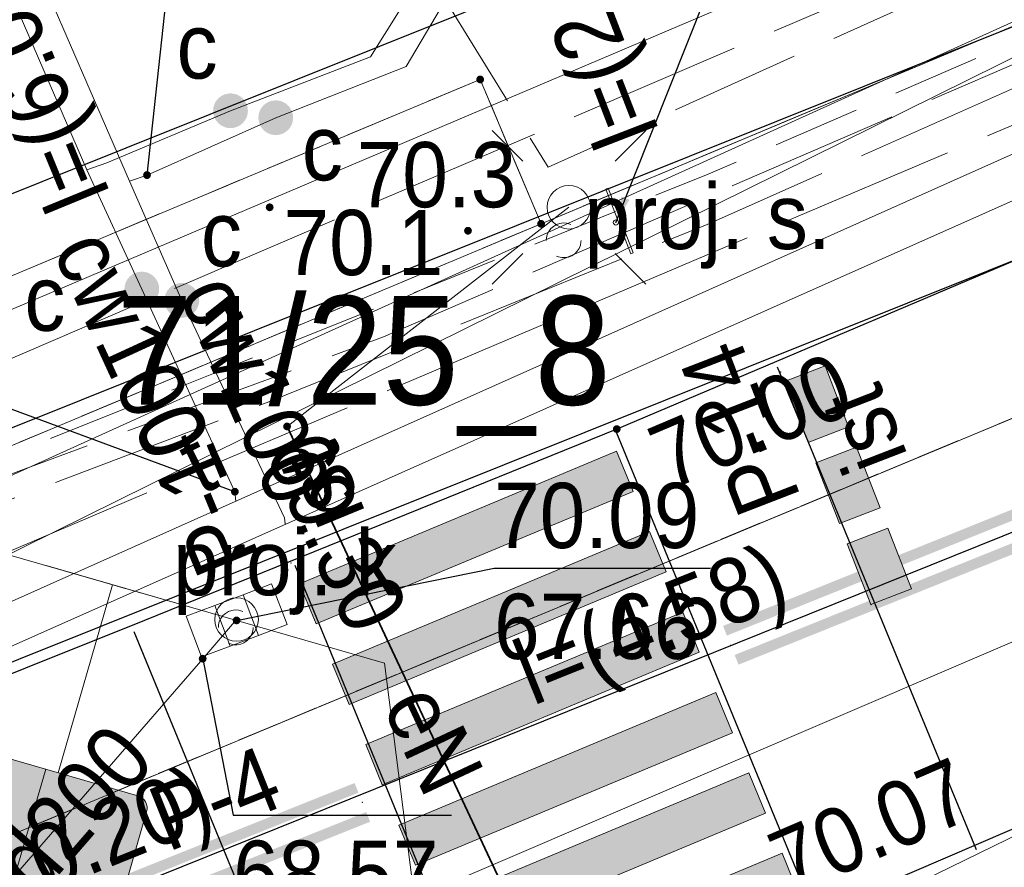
# Model space of a CAD drawing. Header units: feet. Extents: x 6524992 to 6539952, y 6047571 to 6067901.
# Tile 34 of 53: x 6531730 to 6531741, y 6048678 to 6048687. Entities that reach past the tile are written whole.
import ezdxf
from ezdxf.enums import TextEntityAlignment as Align

# ---------------------------------------------------------------- set-up
doc = ezdxf.new("R2010")
doc.units = ezdxf.units.FT
doc.header["$MEASUREMENT"] = 0
for name, pattern in [('1.5_0.5', [2, 1.5, -0.5]), ('218-500', [1, 0.5, -0.5]), ('219-500', [0]), ('mz1.0_0.5', [1.5, 1, -0.5]), ('mz2.0_0.5', [2.5, 2, -0.5])]:
    doc.linetypes.add(name, pattern=pattern)
doc.layers.get('0').update_dxf_attribs({"linetype": 'CONTINUOUS', "lineweight": 18})
for name, color, linetype, transparency in [('203-Punkt załamania granicy działki nie stabilizowany', 7, 'CONTINUOUS', 0.5), ('211-Nr działki', 7, 'CONTINUOUS', 0.5), ('218-Granica użytku', 7, 'CONTINUOUS', 0.5), ('219-Linia granicy', 7, 'CONTINUOUS', 0.5), ('chodnik (powierzchnia)', 7, 'CONTINUOUS', 0.5), ('jezdnia (powierzchnia)', 7, 'CONTINUOUS', 0.5), ('kratka ściekowa (punkt)', 7, 'CONTINUOUS', 0.5), ('krawężnik (linia)', 7, 'CONTINUOUS', 0.5), ('latarnia (punkt)', 7, 'CONTINUOUS', 0.5), ('plac (powierzchnia)', 7, 'CONTINUOUS', 0.5), ('przewód ciepłowniczy (linia)', 7, 'CONTINUOUS', 0.5), ('przewód ciepłowniczy (linia)-Atr1', 7, 'CONTINUOUS', 0.5), ('przewód elektroenergetyczny (linia)', 7, 'CONTINUOUS', 0.5), ('przewód elektroenergetyczny (linia)-Atr1', 7, 'CONTINUOUS', 0.5), ('przewód gazowy - projektowany lub w budowie (linia) - ob. projektowany', 7, 'CONTINUOUS', 0.5), ('przewód kanalizacyjny (linia)', 7, 'CONTINUOUS', 0.5), ('przewód kanalizacyjny (linia)-Atr1', 7, 'CONTINUOUS', 0.5), ('przewód telekomunikacyjny (linia)', 7, 'CONTINUOUS', 0.5), ('przewód telekomunikacyjny (linia)-Atr1', 7, 'CONTINUOUS', 0.5), ('przewód telekomunikacyjny - projektowany lub w budowie (linia) - ob. projektowany', 7, 'CONTINUOUS', 0.5), ('punkt o określonej wysokości (sieć ciepłownicza)', 7, 'CONTINUOUS', 0.5), ('punkt o określonej wysokości (sieć ciepłownicza)-Atr2', 7, 'CONTINUOUS', 0.5), ('punkt o określonej wysokości (sieć elektroenergetyczna)', 7, 'CONTINUOUS', 0.5), ('punkt o określonej wysokości (sieć elektroenergetyczna)-Atr3', 7, 'CONTINUOUS', 0.5), ('punkt o określonej wysokości (sieć kanalizacyjna)', 7, 'CONTINUOUS', 0.5), ('punkt o określonej wysokości (sieć kanalizacyjna)-Atr2', 7, 'CONTINUOUS', 0.5), ('punkt o określonej wysokości (sieć kanalizacyjna)-Atr3', 7, 'CONTINUOUS', 0.5), ('punkt wysokościowy naturalny', 7, 'CONTINUOUS', 0.5), ('punkt wysokościowy naturalny-Atr2', 7, 'CONTINUOUS', 0.5), ('punkt wysokościowy sztuczny', 7, 'CONTINUOUS', 0.5), ('punkt wysokościowy sztuczny-Atr2', 7, 'CONTINUOUS', 0.5), ('rura ochronna - przewód elektroenergetyczny (linia)', 7, 'CONTINUOUS', 0.5), ('studzienka okrągła - przewód kanalizacyjny (punkt)', 7, 'CONTINUOUS', 0.5), ('słup lub maszt - projektowany lub w budowie (punkt) - ob. projektowany', 7, 'CONTINUOUS', 0.5), ('słup lub maszt - projektowany lub w budowie (punkt) - ob. projektowany-Atr17', 7, 'CONTINUOUS', 0.5), ('urządzenie techniczne projektowane lub w budowie (sieć kanalizacyjna) - punkt - ob. projektowany', 7, 'CONTINUOUS', 0.5), ('urządzenie techniczne projektowane lub w budowie (sieć kanalizacyjna) - punkt - ob. projektowany-Atr17', 7, 'CONTINUOUS', 0.5), ('zasuwa - siec ciepłownicza (punkt)', 7, 'CONTINUOUS', 0.5), ('zasuwa - siec ciepłownicza (punkt)-Atr17', 7, 'CONTINUOUS', 0.5), ('ścieżka (powierzchnia)', 7, 'CONTINUOUS', 0.5)]:
    doc.layers.add(name, color=color, linetype=linetype, transparency=transparency)
doc.layers.add('_Robocza', color=1, linetype='CONTINUOUS', lineweight=30, plot=False)
for name, color, linetype, lineweight in [('gaPionowe', 7, 'CONTINUOUS', 13), ('gaPoziome', 7, 'CONTINUOUS', 13), ('gaUrzBezpieczenstwa', 7, 'CONTINUOUS', 13), ('zzz.gaHSDlugosc', 7, 'CONTINUOUS', 30), ('zzz.gaHSDodTekst', 7, 'CONTINUOUS', 30), ('zzz.gaHSDomyslna', 7, 'CONTINUOUS', 30), ('zzz.gaHSKilometraz', 7, 'CONTINUOUS', 30), ('zzz.gaHSNazwa', 7, 'CONTINUOUS', 30), ('zzz.gaHSOpis', 7, 'CONTINUOUS', 30), ('zzz.gaHSStan', 7, 'CONTINUOUS', 30), ('zzz.gaHSTrasa', 7, 'CONTINUOUS', 30), ('zzz.gaUbdef', 7, 'CONTINUOUS', 30), ('zzz.gaUBDodTekst', 7, 'CONTINUOUS', 30), ('zzz.gaUBDomyslna', 7, 'CONTINUOUS', 30), ('zzz.gaUBNazwa', 7, 'CONTINUOUS', 30), ('zzz.gaUBStan', 7, 'CONTINUOUS', 30)]:
    doc.layers.add(name, color=color, linetype=linetype, lineweight=lineweight)
doc.styles.add('GA-ATR-TEXT', font='arial.ttf', dxfattribs={"width": 0.9})
doc.styles.add('GA4-HS-TEXT', font='arial.ttf', dxfattribs={"width": 0.9})
doc.styles.get("Standard").update_dxf_attribs({"font": 'arial.ttf'})
doc.dimstyles.new('GA-LEADER', dxfattribs={"dimtxt": 1, "dimasz": 1, "dimexe": 1, "dimexo": 1, "dimgap": 1, "dimtad": 1, "dimtxsty": 'Standard', "dimcen": 1, "dimadec": 0, "dimazin": 0, "dimtfac": 1, "dimtmove": 0, "dimatfit": 3, "dimfxl": 1, "dimarcsym": 0})

# ---------------------------------------------------------------- blocks, each defined once
blk = doc.blocks.new('203')
at = {"linetype": 'Continuous', "lineweight": 0}
h = blk.add_hatch(color=0, dxfattribs=at)
edge = h.paths.add_edge_path()
edge.add_arc((0, 0), 0.045, 0, 360)
blk = doc.blocks.new('US25')
at = {"linetype": 'Continuous', "lineweight": 0}
h = blk.add_hatch(color=0, dxfattribs=at)
edge = h.paths.add_edge_path()
edge.add_arc((0, 0), 0.2, 0, 360)
blk = doc.blocks.new('PW01')
at = {"linetype": 'Continuous', "lineweight": 13}
h = blk.add_hatch(color=0, dxfattribs=at)
edge = h.paths.add_edge_path()
edge.add_arc((0, 0), 0.045, 0, 360)
blk = doc.blocks.new('PW02')
at = {"linetype": 'Continuous', "lineweight": 13}
h = blk.add_hatch(color=0, dxfattribs=at)
edge = h.paths.add_edge_path()
edge.add_arc((0, 0), 0.045, 0, 360)
blk = doc.blocks.new('SM01')
at = {"color": 0, "linetype": 'Continuous', "lineweight": 13}
for p, q in [((-0.53, 0.531), (-0.883, 0.884)), ((0.531, 0.531), (0.884, 0.884)), ((-0.53, -0.53), (-0.883, -0.883)), ((0.531, -0.53), (0.884, -0.883))]:
    blk.add_line(p, q, dxfattribs=at)
blk.add_circle((0, 0), 0.25, dxfattribs=at)
blk = doc.blocks.new('US15')
at = {"color": 0, "linetype": 'Continuous', "lineweight": 13}
blk.add_circle((0, 0), 0.25, dxfattribs=at)
blk = doc.blocks.new('US05')
at = {"color": 0, "linetype": 'Continuous', "lineweight": 13}
for p, q in [((-0.525, -0.25), (-0.525, 0.25)), ((-0.525, 0.25), (-0.175, 0.25)), ((-0.175, -0.25), (-0.175, 0.25)), ((-0.175, 0.25), (0.175, 0.25)), ((0.175, -0.25), (0.175, 0.25)), ((0.175, 0.25), (0.525, 0.25)), ((0.525, -0.25), (0.525, 0.25)), ((-0.525, -0.25), (-0.175, -0.25)), ((-0.175, -0.25), (0.175, -0.25)), ((0.175, -0.25), (0.525, -0.25))]:
    blk.add_line(p, q, dxfattribs=at)
blk = doc.blocks.new('US01P')
at = {"color": 0, "linetype": 'Continuous', "lineweight": 13}
for points in [[(0.082, 0.181), (0.072, 0.186), (0.034, 0.197), (-0.006, 0.2), (-0.046, 0.194), (-0.084, 0.182), (-0.118, 0.161), (-0.148, 0.135), (-0.172, 0.103), (-0.189, 0.066), (-0.198, 0.028), (-0.2, -0.001)], [(-0.082, -0.182), (-0.061, -0.191), (-0.022, -0.199), (0.018, -0.199), (0.057, -0.192), (0.094, -0.177), (0.127, -0.155), (0.155, -0.126), (0.177, -0.093), (0.192, -0.056), (0.199, -0.016), (0.2, 0)]]:
    blk.add_lwpolyline(points, dxfattribs=at)
blk = doc.blocks.new('*U74')
at = {"layer": 'zzz.gaUbdef', "linetype": 'Continuous', "lineweight": 0, "true_color": 0xffffff}
h = blk.add_hatch(color=7, dxfattribs=at)
h.paths.add_polyline_path([(120.629, 1250), (-129.371, 1250), (-129.371, 1000), (120.629, 1000)])
h.paths.add_polyline_path([(120.629, 700), (-129.371, 700), (-129.371, 450), (120.629, 450)])
blk = doc.blocks.new('*U75')
at = {"layer": 'zzz.gaUbdef', "linetype": 'Continuous', "lineweight": 0}
h = blk.add_hatch(color=10, dxfattribs=at)
h.paths.add_polyline_path([(-129.371, 1250), (-349.371, 1250, 0.414214), (-379.371, 1220), (-379.371, 1030, 0.414214), (-349.371, 1000), (-129.371, 1000)])
h.paths.add_polyline_path([(370.629, 1220, 0.414214), (340.629, 1250), (120.629, 1250), (120.629, 1000), (340.629, 1000, 0.414214), (370.629, 1030)])
h.paths.add_polyline_path([(370.629, 670, 0.414214), (340.629, 700), (120.629, 700), (120.629, 450), (340.629, 450, 0.414214), (370.629, 480)])
h.paths.add_polyline_path([(-129.371, 700), (-349.371, 700, 0.414214), (-379.371, 670), (-379.371, 480, 0.414214), (-349.371, 450), (-129.371, 450)])
blk = doc.blocks.new('*U76')
at = {"layer": 'zzz.gaUbdef', "color": 7, "linetype": 'Continuous', "lineweight": 0}
for p, q in [((-129.371, 1000), (-129.371, 1250)), ((120.629, 1000), (120.629, 1250)), ((-159.371, 700), (-159.371, 1000)), ((150.629, 700), (150.629, 1000)), ((-129.371, 450), (-129.371, 700)), ((120.629, 450), (120.629, 700)), ((-159.371, 0), (-159.371, 450)), ((150.629, 0), (150.629, 450)), ((-370.585, 0), (370.629, 0)), ((-189.371, 0), (-129.371, 0)), ((120.629, 0), (180.629, 0))]:
    blk.add_line(p, q, dxfattribs=at)
for points in [[(-349.371, 1000), (340.629, 1000, 0.414214), (370.629, 1030), (370.629, 1220, 0.414214), (340.629, 1250), (-349.371, 1250, 0.414214), (-379.371, 1220), (-379.371, 1030, 0.414214)], [(-349.371, 450), (340.629, 450, 0.414214), (370.629, 480), (370.629, 670, 0.414214), (340.629, 700), (-349.371, 700, 0.414214), (-379.371, 670), (-379.371, 480, 0.414214)]]:
    blk.add_lwpolyline(points, format="xyb", close=True, dxfattribs=at)
blk = doc.blocks.new('*U73')
at = {"layer": 'zzz.gaUbdef', "color": 10}
blk.add_blockref('*U75', (0, 0), dxfattribs=at)
at = {"layer": 'zzz.gaUbdef', "color": 7}
blk.add_blockref('*U76', (0, 0), dxfattribs=at)
at = {"layer": 'zzz.gaUbdef', "color": 7, "true_color": 0xffffff}
blk.add_blockref('*U74', (0, 0), dxfattribs=at)
at = {"layer": 'zzz.gaUBDodTekst', "flags": 1}
blk.add_attdef('AddText', text='', height=1, dxfattribs=at).set_placement((0, 0), align=Align.MIDDLE_LEFT)
at = {"layer": 'zzz.gaUBDomyslna', "flags": 1}
for tag in ['Position', 'Route']:
    blk.add_attdef(tag, text='', height=1, dxfattribs=at).set_placement((0, 0), align=Align.MIDDLE_LEFT)
at = {"layer": 'zzz.gaUBNazwa', "style": 'GA-ATR-TEXT'}
blk.add_attdef('Name', text='', height=150, dxfattribs=at).set_placement((475, 655), align=Align.MIDDLE_LEFT)
at = {"layer": 'zzz.gaUBStan', "style": 'GA-ATR-TEXT'}
blk.add_attdef('State', text='', height=150, dxfattribs=at).set_placement((475, 430), align=Align.MIDDLE_LEFT)
blk = doc.blocks.new('gaHSPos')
at = {"color": 0, "linetype": 'Continuous', "lineweight": 0}
blk.add_point((0, 0), dxfattribs=at)
blk = doc.blocks.new('*U113')
at = {"layer": 'zzz.gaHSDomyslna'}
for points in [[(0, 0), (0.19, -0.462), (-3.455, -1.987), (-3.645, -1.525)], [(0.38, -0.925), (0.571, -1.387), (-3.074, -2.912), (-3.264, -2.45)], [(0.761, -1.85), (0.951, -2.312), (-2.694, -3.837), (-2.884, -3.374)], [(1.141, -2.774), (1.332, -3.237), (-2.313, -4.761), (-2.503, -4.299)], [(1.522, -3.699), (1.712, -4.162), (-1.933, -5.686), (-2.123, -5.224)], [(1.902, -4.624), (2.093, -5.086), (-1.552, -6.611), (-1.742, -6.149)]]:
    blk.add_hatch(color=251, dxfattribs=at).paths.add_polyline_path(points)
at = {"layer": 'zzz.gaHSDomyslna', "color": 251, "linetype": 'Continuous', "lineweight": 0}
for points in [[(0, 0), (0.19, -0.462), (-3.455, -1.987), (-3.645, -1.525), (0, 0)], [(0.38, -0.925), (0.571, -1.387), (-3.074, -2.912), (-3.264, -2.45), (0.38, -0.925)], [(0.761, -1.85), (0.951, -2.312), (-2.694, -3.837), (-2.884, -3.374), (0.761, -1.85)], [(1.141, -2.774), (1.332, -3.237), (-2.313, -4.761), (-2.503, -4.299), (1.141, -2.774)], [(1.522, -3.699), (1.712, -4.162), (-1.933, -5.686), (-2.123, -5.224), (1.522, -3.699)], [(1.902, -4.624), (2.093, -5.086), (-1.552, -6.611), (-1.742, -6.149), (1.902, -4.624)]]:
    blk.add_lwpolyline(points, close=True, dxfattribs=at)
at = {"layer": 'zzz.gaHSDomyslna', "color": 251}
for p in [(-3.743, -1.287), (-1.454, -6.849)]:
    blk.add_blockref('gaHSPos', p, dxfattribs=at)
blk = doc.blocks.new('z.ga4.HSL-desc')
at = {"layer": 'zzz.gaHSDlugosc', "style": 'GA4-HS-TEXT', "width": 0.9}
blk.add_attdef('LENGTH', (6.026, 0.4), '', height=1, dxfattribs=at)
at = {"layer": 'zzz.gaHSDodTekst', "style": 'GA4-HS-TEXT', "width": 0.9, "flags": 1}
blk.add_attdef('ADDTEXT', (0, -2.744), '', height=1, dxfattribs=at)
at = {"layer": 'zzz.gaHSKilometraz', "style": 'GA4-HS-TEXT', "width": 0.9, "flags": 1}
blk.add_attdef('POSITION', (0, -5.695), '', height=1, dxfattribs=at)
at = {"layer": 'zzz.gaHSNazwa', "style": 'GA4-HS-TEXT', "width": 0.9}
blk.add_attdef('NAME', (0, 0.4), '', height=1, dxfattribs=at)
at = {"layer": 'zzz.gaHSStan', "style": 'GA4-HS-TEXT', "width": 0.9}
blk.add_attdef('STATE', (0, -1.356), '', height=1, dxfattribs=at)
at = {"layer": 'zzz.gaHSTrasa', "style": 'GA4-HS-TEXT', "width": 0.9, "flags": 1}
blk.add_attdef('ROUTE', (0, -4.27), '', height=1, dxfattribs=at)
blk = doc.blocks.new('zk.P-14')
at = {"linetype": 'Continuous', "lineweight": 0}
blk.add_hatch(color=0, dxfattribs=at).paths.add_polyline_path([(0.375, -0.5), (0.375, 0), (-0.375, 0), (-0.375, -0.5)])
at = {"color": 0, "linetype": 'Continuous', "lineweight": 0}
blk.add_lwpolyline([(-0.375, 0), (0.375, 0), (0.375, -0.5), (-0.375, -0.5), (-0.375, 0)], dxfattribs=at)
blk = doc.blocks.new('*U114')
at = {"layer": 'zzz.gaHSDomyslna', "color": 251, "rotation": 111.1536286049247}
for p in [(-0.857, 2.215), (-0.496, 1.282), (-0.135, 0.35)]:
    blk.add_blockref('zk.P-14', p, dxfattribs=at)
at = {"layer": 'zzz.gaHSDomyslna', "color": 251}
for p in [(-1.036, 2.677), (0, 0)]:
    blk.add_blockref('gaHSPos', p, dxfattribs=at)
blk = doc.blocks.new('*U120')
at = {"layer": 'zzz.gaHSDomyslna', "color": 251}
for points in [[(4.186, 1.872, 0.12, 0.12, 0), (-0.067, 0.167, 0.12, 0.12, 0)], [(4.32, 1.538, 0.12, 0.12, 0), (0.067, -0.167, 0.12, 0.12, 0)]]:
    blk.add_lwpolyline(points, format="xyseb", dxfattribs=at)
at = {"color": 251}
for p in [(4.253, 1.705), (0, 0)]:
    blk.add_blockref('gaHSPos', p, dxfattribs=at)
blk = doc.blocks.new('*U122')
at = {"layer": 'zzz.gaHSDomyslna', "color": 251}
for points in [[(29.181, 12.977, 0.12, 0.12, -0.015765), (18.625, 7.697, 0.12, 0.12, 0), (-0.067, 0.167, 0.12, 0.12, 0)], [(29.352, 12.66, 0.12, 0.12, -0.015776), (18.767, 7.367, 0.12, 0.12, 0), (0.067, -0.167, 0.12, 0.12, 0)]]:
    blk.add_lwpolyline(points, format="xyseb", dxfattribs=at)
at = {"color": 251}
blk.add_blockref('gaHSPos', (0, 0), dxfattribs=at)
blk = doc.blocks.new('gaVSPos')
blk.add_point((0, 0))
blk = doc.blocks.new('gaVSTVcolumn0')
at = {"color": 0, "linetype": 'ByBlock', "lineweight": -2}
for p, q in [((-400, -30), (400, -30)), ((-400, -60), (-400, -30)), ((400, -60), (-400, -60)), ((400, -30), (400, -60))]:
    blk.add_line(p, q, dxfattribs=at)
blk.add_circle((0, 0), 30, dxfattribs=at)

msp = doc.modelspace()

# ---------------------------------------------------------------- linework, layer by layer
at = {"layer": '218-Granica użytku', "color": 3, "linetype": '218-500', "lineweight": 18, "flags": 128}
for points in [[(6531756.07, 6048693.5), (6531735.76, 6048684.99)], [(6531735.76, 6048684.99), (6531756.07, 6048693.5)], [(6531708.28, 6048669.06), (6531758.1, 6048689.8)], [(6531758.1, 6048689.8), (6531708.28, 6048669.06)], [(6531735.06, 6048686.65), (6531717.86, 6048679.44)], [(6531717.86, 6048679.44), (6531735.06, 6048686.65)], [(6531735.76, 6048684.99), (6531735.06, 6048686.65)], [(6531735.06, 6048686.65), (6531735.76, 6048684.99)], [(6531735.76, 6048684.99), (6531719.41, 6048678.14)], [(6531719.41, 6048678.14), (6531735.76, 6048684.99)]]:
    msp.add_lwpolyline(points, dxfattribs=at)
at = {"layer": '219-Linia granicy', "color": 3, "linetype": '219-500', "lineweight": 18, "flags": 128}
for points in [[(6531756.07, 6048693.5), (6531735.76, 6048684.99)], [(6531708.28, 6048669.06), (6531758.1, 6048689.8)], [(6531717.86, 6048679.44), (6531735.06, 6048686.65)], [(6531735.06, 6048686.65), (6531735.76, 6048684.99)], [(6531719.41, 6048678.14), (6531735.76, 6048684.99)]]:
    msp.add_lwpolyline(points, dxfattribs=at)
at = {"layer": '_Robocza'}
msp.add_lwpolyline([(6531683.556, 6048658.235), (6531756.637, 6048687.676, 0.034719), (6531779.429, 6048700.176), (6531796.103, 6048710.786)], format="xyb", dxfattribs=at)
for points in [[(6531680.58, 6048665.66), (6531745.534, 6048691.698)], [(6531681.51, 6048663.34), (6531746.464, 6048689.377)], [(6531682.44, 6048661.019), (6531747.394, 6048687.057)], [(6531738.476, 6048683.347), (6531740.761, 6048677.795)], [(6531736.627, 6048682.586), (6531738.911, 6048677.034)], [(6531732.928, 6048681.064), (6531735.212, 6048675.512)], [(6531731.078, 6048680.303), (6531733.362, 6048674.751)]]:
    msp.add_lwpolyline(points, dxfattribs=at)
msp.add_circle((6531733.871, 6048670.068), 50, dxfattribs=at)
at = {"layer": 'chodnik (powierzchnia)', "color": 7, "linetype": 'mz1.0_0.5', "lineweight": 18}
msp.add_lwpolyline([(6531772.691, 6048693.029), (6531764.64, 6048688.73), (6531750.92, 6048682.22), (6531738.9, 6048677.05), (6531735.62, 6048675.73), (6531733.92, 6048674.7), (6531732.75, 6048673.21), (6531732.02, 6048671.12), (6531731.94, 6048669.96), (6531732.2, 6048668.59), (6531733.07, 6048666.83), (6531734.21, 6048665.57)], dxfattribs=at)
at = {"layer": 'gaUrzBezpieczenstwa'}
msp.add_lwpolyline([(6531734.767, 6048673.583), (6531733.96, 6048679.938), (6531730.069, 6048681.061)], dxfattribs=at)
at = {"layer": 'jezdnia (powierzchnia)', "color": 7, "linetype": '1.5_0.5', "lineweight": 18, "flags": 128}
msp.add_lwpolyline([(6531934.86, 6048854.54), (6531926.95, 6048841.93), (6531918.96, 6048830.06), (6531909.5, 6048817.18), (6531901.18, 6048806.68), (6531892.44, 6048796.38), (6531883.95, 6048786.92), (6531881.51, 6048784.27), (6531879.59, 6048782.86), (6531877.75, 6048782.38), (6531875.82, 6048782.5), (6531874.76, 6048782.88), (6531873.9, 6048783.37), (6531869.6, 6048778.86), (6531870.13, 6048778.03), (6531870.82, 6048776.02), (6531870.85, 6048775.07), (6531870.54, 6048773.29), (6531869.38, 6048771.34), (6531868.01, 6048769.93), (6531863.36, 6048765.34), (6531859.32, 6048761.55), (6531848.76, 6048752.38), (6531843.59, 6048748.2), (6531831.18, 6048739.14), (6531817.84, 6048729.74), (6531793.06, 6048712.45), (6531781.56, 6048705.02), (6531771.84, 6048699.39), (6531762.11, 6048694.16), (6531748.35, 6048687.6), (6531736.63, 6048682.63), (6531731.2, 6048680.43), (6531723.01, 6048677.15), (6531720.39, 6048676.29), (6531718.04, 6048676.19), (6531716, 6048676.85), (6531700.78, 6048671.82), (6531700.43, 6048670.57), (6531699.94, 6048669.55), (6531698.66, 6048667.85), (6531696.88, 6048666.7), (6531694.1, 6048665.57), (6531671.86, 6048656.66), (6531663.54, 6048653.32), (6531665.69, 6048647.72), (6531673.65, 6048650.92), (6531696.57, 6048660.12), (6531711.19, 6048665.9), (6531713.11, 6048666.5), (6531715.24, 6048666.77), (6531717.08, 6048666.7), (6531718.61, 6048666.2), (6531721.55, 6048664.8), (6531726.41, 6048662.46), (6531732.77, 6048659.4), (6531735.33, 6048664.82), (6531734.21, 6048665.57), (6531733.07, 6048666.83), (6531732.2, 6048668.59), (6531731.94, 6048669.96), (6531732.02, 6048671.12), (6531732.75, 6048673.21), (6531733.92, 6048674.7), (6531735.62, 6048675.73), (6531738.9, 6048677.05), (6531750.92, 6048682.22), (6531764.64, 6048688.73), (6531774.64, 6048694.07), (6531784.88, 6048700.05), (6531796.3, 6048707.41), (6531807.81, 6048715.38), (6531812.49, 6048718.65), (6531821.51, 6048725), (6531834.56, 6048734.18), (6531847.16, 6048743.36), (6531852.83, 6048747.95), (6531863.16, 6048756.92), (6531867.95, 6048761.44), (6531872.3, 6048765.7), (6531873.84, 6048766.99), (6531875.25, 6048767.75), (6531877.35, 6048768.27), (6531879.48, 6048768.24), (6531881.09, 6048767.74), (6531883.2, 6048766.46), (6531886.63, 6048772.09), (6531886.01, 6048772.9), (6531885.74, 6048773.58), (6531885.26, 6048775.66), (6531885.44, 6048778.18), (6531886.52, 6048780.64), (6531887.99, 6048782.41), (6531897.21, 6048792.67), (6531905.82, 6048802.85), (6531914.51, 6048813.86), (6531923.67, 6048826.32), (6531932.04, 6048838.77), (6531939.94, 6048851.37)], close=True, dxfattribs=at)
at = {"layer": 'krawężnik (linia)', "color": 7, "linetype": 'Continuous', "lineweight": 25, "flags": 128}
for points in [[(6531843.59, 6048748.2), (6531831.18, 6048739.14), (6531817.84, 6048729.74), (6531793.06, 6048712.45), (6531781.56, 6048705.02), (6531771.84, 6048699.39), (6531762.11, 6048694.16), (6531748.35, 6048687.6), (6531736.63, 6048682.63), (6531731.2, 6048680.43), (6531723.01, 6048677.15), (6531720.39, 6048676.29), (6531718.04, 6048676.19), (6531716, 6048676.85), (6531700.78, 6048671.82), (6531700.43, 6048670.57), (6531699.94, 6048669.55), (6531698.66, 6048667.85), (6531696.88, 6048666.7), (6531694.1, 6048665.57), (6531671.86, 6048656.66), (6531663.54, 6048653.32)], [(6531774.64, 6048694.07), (6531764.64, 6048688.73), (6531750.92, 6048682.22), (6531738.9, 6048677.05), (6531735.62, 6048675.73), (6531733.92, 6048674.7), (6531732.75, 6048673.21), (6531732.02, 6048671.12), (6531731.94, 6048669.96), (6531732.2, 6048668.59), (6531733.07, 6048666.83), (6531734.21, 6048665.57), (6531735.33, 6048664.82), (6531732.77, 6048659.4), (6531726.41, 6048662.46), (6531721.55, 6048664.8), (6531718.61, 6048666.2), (6531717.08, 6048666.7), (6531715.24, 6048666.77), (6531713.11, 6048666.5), (6531711.19, 6048665.9), (6531696.57, 6048660.12), (6531673.65, 6048650.92), (6531665.69, 6048647.72)]]:
    msp.add_lwpolyline(points, dxfattribs=at)
at = {"layer": 'plac (powierzchnia)', "color": 7, "linetype": '1.5_0.5', "lineweight": 18, "flags": 128}
msp.add_lwpolyline([(6531740.73, 6048697.98), (6531741.77, 6048697.45), (6531739.34, 6048692.65), (6531738.03, 6048691.83), (6531730.72, 6048695.23), (6531728.53, 6048690.76), (6531734.35, 6048688.07), (6531735.84, 6048685.64), (6531744.8, 6048689.68), (6531745.1, 6048695.33), (6531747.26, 6048690.87), (6531751.48, 6048692.86), (6531767.74, 6048701.21), (6531766.11, 6048704.03), (6531757.83, 6048708), (6531748.08, 6048702.44), (6531743.75, 6048704.4)], close=True, dxfattribs=at)
at = {"layer": 'przewód ciepłowniczy (linia)', "color": 212, "linetype": 'Continuous', "lineweight": 18, "flags": 128}
for points in [[(6531798.44, 6048717.32), (6531787.61, 6048710.36), (6531745.37, 6048687.67), (6531712.51, 6048672.98)], [(6531798.33, 6048716.51), (6531787.46, 6048709.67), (6531745.08, 6048686.99), (6531712.29, 6048672.4)], [(6531731.03, 6048685.48), (6531729.9, 6048688.09), (6531729.62, 6048688.2), (6531713.19, 6048680.56), (6531713.06, 6048680.55), (6531707.33, 6048683.06), (6531698.19, 6048687.54), (6531698.09, 6048687.85), (6531698.8, 6048689.24), (6531698.7, 6048689.54), (6531696.1, 6048690.84)], [(6531730.54, 6048685.61), (6531730.77, 6048685.69), (6531732.19, 6048686.29), (6531733.8, 6048686.91), (6531736.31, 6048690.92)], [(6531731.03, 6048685.48), (6531731.23, 6048685.55), (6531732.71, 6048686.21), (6531734.21, 6048686.8), (6531736.61, 6048690.86)], [(6531730.54, 6048685.61), (6531729.65, 6048687.67), (6531729.36, 6048687.78), (6531713.2, 6048680.29), (6531713.09, 6048680.28), (6531706.96, 6048682.81), (6531697.69, 6048687.43), (6531697.6, 6048687.7), (6531698.35, 6048689.1), (6531698.28, 6048689.39), (6531695.77, 6048690.7)], [(6531732.25, 6048681.8), (6531732.24, 6048681.91), (6531731.17, 6048684.24), (6531730.54, 6048685.61)], [(6531732.82, 6048681.54), (6531732.81, 6048681.61), (6531731.63, 6048684.11), (6531731.03, 6048685.48)]]:
    msp.add_lwpolyline(points, dxfattribs=at)
at = {"layer": 'przewód elektroenergetyczny (linia)', "color": 1, "linetype": 'Continuous', "lineweight": 18, "flags": 128}
for points in [[(6531802.76, 6048705.47), (6531802.52, 6048705), (6531795.37, 6048712.94), (6531793.1, 6048715.86), (6531774.07, 6048704.14), (6531754.13, 6048693.18), (6531722.21, 6048678.72), (6531704.2, 6048671.11), (6531697.97, 6048668.16), (6531700.69, 6048661.36), (6531696.92, 6048659.69), (6531691.43, 6048657.51), (6531692.22, 6048655.76)], [(6531736.08, 6048685.18), (6531732.84, 6048682.66), (6531736.9, 6048674), (6531764.37, 6048686.56), (6531769.12, 6048689.37), (6531777.81, 6048694.17), (6531789.28, 6048701.01), (6531791.26, 6048701.91), (6531797.69, 6048706.44), (6531798.9, 6048705.89), (6531802.95, 6048708.43)], [(6531524.62, 6048598.6), (6531555.5, 6048616.95), (6531572.92, 6048623.16), (6531575.24, 6048622.1), (6531620.29, 6048637.98), (6531637.59, 6048644.26), (6531670.09, 6048656.43), (6531677.84, 6048659.68), (6531685.7, 6048662.4), (6531686.62, 6048662.48), (6531698.14, 6048666.84), (6531697.59, 6048668.55), (6531699.46, 6048670.8), (6531714.16, 6048677.4), (6531718.72, 6048679.35), (6531753.44, 6048694.11), (6531767.66, 6048701.72), (6531768.82, 6048702.43)]]:
    msp.add_lwpolyline(points, dxfattribs=at)
at = {"layer": 'przewód gazowy - projektowany lub w budowie (linia) - ob. projektowany', "color": 40, "linetype": 'mz2.0_0.5', "lineweight": 18, "flags": 128}
msp.add_lwpolyline([(6531690.01, 6048665.15), (6531705.22, 6048670.84), (6531756.46, 6048692.62), (6531793.49, 6048714.58), (6531799.26, 6048707.84), (6531862.73, 6048752.81), (6531909.69, 6048802.17), (6531966.26, 6048900.24), (6532014.1, 6049000.15), (6532034.9, 6049048.6), (6532041.53, 6049062.44), (6532044.86, 6049070.44), (6532052.42, 6049074.25), (6532055.45, 6049082.73)], dxfattribs=at)
at = {"layer": 'przewód kanalizacyjny (linia)', "color": 34, "linetype": 'Continuous', "lineweight": 18, "flags": 128}
for points in [[(6531713.83, 6048667.48), (6531714.4, 6048667.66), (6531730.57, 6048672.86), (6531731.14, 6048673.04), (6531731.68, 6048673.3), (6531758.37, 6048686.34), (6531758.92, 6048686.61), (6531759.45, 6048686.88), (6531780.42, 6048697.77), (6531780.96, 6048698.05), (6531781.47, 6048698.4), (6531792.63, 6048706.25), (6531793.13, 6048706.6), (6531793.64, 6048706.94), (6531803.75, 6048713.64), (6531804.26, 6048713.98), (6531803.91, 6048714.45), (6531801.24, 6048718.11), (6531800.89, 6048718.6)], [(6531726.63, 6048673.94), (6531727.25, 6048674.21), (6531760.44, 6048688.45), (6531761.02, 6048688.7), (6531761.57, 6048689.03), (6531784.18, 6048702.4), (6531784.75, 6048702.73), (6531785.29, 6048703.08), (6531806.83, 6048717.07), (6531807.37, 6048717.42)], [(6531732.26, 6048680.44), (6531731.87, 6048679.99), (6531727.04, 6048674.42), (6531726.63, 6048673.94), (6531727.31, 6048674.06), (6531733.77, 6048675.2), (6531734.4, 6048675.31)]]:
    msp.add_lwpolyline(points, dxfattribs=at)
at = {"layer": 'przewód telekomunikacyjny (linia)', "color": 30, "linetype": 'Continuous', "lineweight": 18, "flags": 128}
msp.add_lwpolyline([(6531797.26, 6048707.13), (6531793.92, 6048707.52), (6531792.81, 6048708.11), (6531787.6, 6048711.89), (6531786.97, 6048711.8), (6531754.07, 6048693.28), (6531712.78, 6048672.85), (6531712.61, 6048672.5), (6531714.69, 6048668.59), (6531716.32, 6048665.56), (6531717.73, 6048661.6)], dxfattribs=at)
at = {"layer": 'przewód telekomunikacyjny - projektowany lub w budowie (linia) - ob. projektowany', "color": 30, "linetype": 'mz2.0_0.5', "lineweight": 18, "flags": 128}
for points in [[(6531568.24, 6048619.8), (6531568.67, 6048619.94), (6531572.29, 6048623.33), (6531622.16, 6048639.9), (6531634.45, 6048644.52), (6531638.17, 6048644.19), (6531671.49, 6048657.1), (6531672.12, 6048658.8), (6531686.7, 6048664.57), (6531697.18, 6048668.72), (6531697.93, 6048668.73), (6531703.21, 6048670.97), (6531703.64, 6048672.18), (6531714.35, 6048676.87), (6531752.81, 6048693.37), (6531770.84, 6048703), (6531797.61, 6048720), (6531803.75, 6048710.52), (6531829.31, 6048728.41), (6531829.55, 6048728.77), (6531830.24, 6048729.25), (6531830.76, 6048729.32), (6531843.03, 6048737.91), (6531846.28, 6048740.34), (6531849.41, 6048741.92), (6531863.18, 6048752.15), (6531880.15, 6048769.44), (6531898, 6048788.57), (6531907.66, 6048799.24), (6531910.02, 6048801.83), (6531916.48, 6048812.02), (6531924.49, 6048823.3), (6531924.63, 6048825.25), (6531931.38, 6048835.54), (6531922.93, 6048840.88), (6531938.23, 6048866.1), (6531955.49, 6048901.5), (6531972.68, 6048938.54), (6531977.15, 6048949.18), (6531977.07, 6048949.9)], [(6531706.93, 6048649.69), (6531710.75, 6048655.55), (6531713.7, 6048660.01), (6531708.13, 6048667.75), (6531705.27, 6048671.76), (6531705.27, 6048672.18), (6531717.55, 6048677.27), (6531726.15, 6048680.82), (6531733.95, 6048683.69), (6531742.1, 6048687.22), (6531752.72, 6048691.87), (6531755.86, 6048693.31), (6531763.33, 6048697.81), (6531773.08, 6048703.19), (6531780.31, 6048707.41), (6531787.58, 6048711.88), (6531792.79, 6048715.24), (6531794.74, 6048716.43), (6531800.15, 6048709.57), (6531807.95, 6048714.78), (6531816.25, 6048720.69), (6531825.55, 6048727.06), (6531830.8, 6048730.89), (6531842.77, 6048739.27), (6531853.8, 6048747.24), (6531857.13, 6048747.18), (6531863.61, 6048752.1), (6531869.13, 6048757.59), (6531875.37, 6048763.87), (6531876.77, 6048765.35), (6531880.47, 6048769.16), (6531888.71, 6048777.99), (6531894.8, 6048784.52), (6531903.44, 6048793.89), (6531903.88, 6048796.55), (6531909.5, 6048802.76), (6531914.43, 6048810.92), (6531915, 6048812.25), (6531916.84, 6048813.64), (6531920.46, 6048819.22), (6531924.61, 6048825.94), (6531930.11, 6048835.01), (6531923.6, 6048839.36), (6531924.53, 6048842.82), (6531927.18, 6048847.09), (6531931.72, 6048854.39), (6531935.79, 6048860.81), (6531938.71, 6048867.58), (6531941.8, 6048874.27), (6531944.96, 6048880.54), (6531948.65, 6048888.39), (6531951.99, 6048895.25), (6531956.03, 6048903.66), (6531961.03, 6048914.24), (6531965.67, 6048924.18), (6531967.68, 6048928.48), (6531968.59, 6048930.64), (6531970.1, 6048932.2), (6531972.63, 6048937.77), (6531974.42, 6048941.79), (6531975.82, 6048948.52), (6531991.7, 6048940.63), (6532001.18, 6048936.09), (6532003.91, 6048934.96), (6532011.71, 6048932.32), (6532017.77, 6048929.38), (6532021.09, 6048926.88), (6532025, 6048924.01), (6532031.82, 6048920.79), (6532042.23, 6048915.86), (6532053.01, 6048910.7), (6532064.72, 6048905.2), (6532076.32, 6048899.75), (6532087.55, 6048894.45), (6532091.09, 6048892.46), (6532095.66, 6048889.88), (6532103.83, 6048886.2), (6532119.27, 6048879), (6532135.1, 6048871.73), (6532138.35, 6048870.39), (6532146.64, 6048869.74), (6532149.6, 6048869.57), (6532162.03, 6048870.45), (6532172.87, 6048871.27), (6532181.8, 6048884.33), (6532190.96, 6048879.87), (6532201.93, 6048866.18), (6532207.09, 6048859.78), (6532214.04, 6048854.15), (6532214.9, 6048852.81), (6532214.54, 6048850.98), (6532208.88, 6048839.36), (6532207.45, 6048836.13), (6532208.57, 6048834.52), (6532222.88, 6048827.77), (6532226.44, 6048826.12), (6532230.85, 6048824.95), (6532231.25, 6048825.45), (6532236.94, 6048837.22), (6532242.7, 6048834.67), (6532242.47, 6048832.45)], [(6531712.65, 6048663.64), (6531712.15, 6048663.71), (6531705.73, 6048671.56), (6531705.9, 6048672.2), (6531711.53, 6048674.52), (6531722.26, 6048679.03), (6531725.05, 6048680.08), (6531732.65, 6048682.95), (6531737.66, 6048684.98), (6531746.49, 6048688.9), (6531751.18, 6048690.92), (6531756.09, 6048693.02), (6531761.69, 6048696.31), (6531770.52, 6048701.54), (6531777.39, 6048705.58), (6531787.1, 6048711.31), (6531794.35, 6048715.7), (6531800.73, 6048707.82)]]:
    msp.add_lwpolyline(points, dxfattribs=at)
at = {"layer": 'punkt o określonej wysokości (sieć ciepłownicza)-Atr2', "color": 7, "flags": 128}
for points in [[(6531731.23, 6048685.55), (6531731.55, 6048688.49), (6531733.731, 6048688.49)], [(6531732.24, 6048681.91), (6531728.96, 6048683.12), (6531726.46, 6048683.12)]]:
    msp.add_lwpolyline(points, dxfattribs=at)
at = {"layer": 'punkt o określonej wysokości (sieć kanalizacyjna)-Atr2', "color": 7, "flags": 128}
for points in [[(6531732.26, 6048680.43), (6531735.22, 6048681.03), (6531737.709, 6048681.03)], [(6531731.87, 6048679.99), (6531732.22, 6048678.19), (6531734.731, 6048678.19)]]:
    msp.add_lwpolyline(points, dxfattribs=at)
at = {"layer": 'rura ochronna - przewód elektroenergetyczny (linia)', "color": 1, "linetype": 'Continuous', "lineweight": 35, "flags": 128}
msp.add_lwpolyline([(6531736.9, 6048674), (6531732.84, 6048682.66)], dxfattribs=at)
at = {"layer": 'ścieżka (powierzchnia)', "color": 7, "linetype": 'mz1.0_0.5', "lineweight": 18, "flags": 128}
msp.add_lwpolyline([(6531763.83, 6048697.67), (6531756.33, 6048693.49), (6531750.45, 6048691.08), (6531737.68, 6048685.56), (6531735.67, 6048684.75), (6531732.07, 6048683.3), (6531722.15, 6048679.33), (6531716, 6048676.85), (6531718.04, 6048676.19), (6531720.39, 6048676.29), (6531723.01, 6048677.15), (6531731.2, 6048680.43), (6531736.63, 6048682.63), (6531748.35, 6048687.6), (6531762.11, 6048694.16)], close=True, dxfattribs=at)

# ---------------------------------------------------------------- block references
at = {"layer": '203-Punkt załamania granicy działki nie stabilizowany', "color": 3, "linetype": 'Continuous', "lineweight": 18}
for p in [(6531735.06, 6048686.65), (6531735.76, 6048684.99)]:
    msp.add_blockref('203', p, dxfattribs=at)
at = {"layer": 'gaPionowe', "xscale": 0.001, "yscale": 0.001, "rotation": 111.1447939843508}
msp.add_blockref('gaVSTVcolumn0', (6531736.62, 6048685.006), dxfattribs=at)
at = {"layer": 'gaPionowe', "rotation": 111.1447939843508}
msp.add_blockref('gaVSPos', (6531736.62, 6048685.006), dxfattribs=at)
at = {"layer": 'gaPoziome'}
for name, p in [('*U122', (6531737.941, 6048680.144)), ('*U114', (6531739.551, 6048680.611)), ('*U113', (6531736.628, 6048682.376)), ('*U120', (6531729.453, 6048676.633))]:
    msp.add_blockref(name, p, dxfattribs=at)
at = {"layer": 'gaUrzBezpieczenstwa', "xscale": 0.005, "yscale": 0.005, "rotation": 163.8967793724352}
msp.add_blockref('*U73', (6531730.069, 6048681.061), dxfattribs=at).add_auto_attribs({'Name': 'U-20c', 'State': 'tymczas'})
at = {"layer": 'kratka ściekowa (punkt)', "color": 7, "linetype": 'Continuous', "lineweight": 18, "rotation": 20.695}
msp.add_blockref('US05', (6531732.26, 6048680.43), dxfattribs=at)
at = {"layer": 'latarnia (punkt)', "color": 7, "linetype": 'Continuous', "lineweight": 18}
msp.add_blockref('SM01', (6531736.08, 6048685.18), dxfattribs=at)
at = {"layer": 'punkt o określonej wysokości (sieć ciepłownicza)', "color": 212, "linetype": 'Continuous', "lineweight": 13}
for p in [(6531731.23, 6048685.55), (6531732.24, 6048681.91)]:
    msp.add_blockref('PW01', p, dxfattribs=at)
at = {"layer": 'punkt o określonej wysokości (sieć elektroenergetyczna)', "color": 1, "linetype": 'Continuous', "lineweight": 13}
msp.add_blockref('PW01', (6531732.84, 6048682.66), dxfattribs=at)
at = {"layer": 'punkt o określonej wysokości (sieć kanalizacyjna)', "color": 34, "linetype": 'Continuous', "lineweight": 13}
msp.add_blockref('PW01', (6531732.26, 6048680.43), dxfattribs=at)
at = {"layer": 'punkt o określonej wysokości (sieć kanalizacyjna)', "color": 34, "linetype": 'Continuous', "lineweight": 13, "rotation": 49.071}
msp.add_blockref('PW01', (6531731.87, 6048679.99), dxfattribs=at)
at = {"layer": 'punkt wysokościowy naturalny', "color": 7, "linetype": 'Continuous', "lineweight": 13}
for p in [(6531732.64, 6048685.18), (6531734.92, 6048684.91)]:
    msp.add_blockref('PW01', p, dxfattribs=at)
at = {"layer": 'punkt wysokościowy sztuczny', "color": 7, "linetype": 'Continuous', "lineweight": 13}
msp.add_blockref('PW02', (6531736.63, 6048682.63), dxfattribs=at)
at = {"layer": 'studzienka okrągła - przewód kanalizacyjny (punkt)', "color": 34, "linetype": 'Continuous', "lineweight": 18}
msp.add_blockref('US15', (6531732.26, 6048680.44), dxfattribs=at)
at = {"layer": 'słup lub maszt - projektowany lub w budowie (punkt) - ob. projektowany', "color": 7, "linetype": 'Continuous', "lineweight": 18}
msp.add_blockref('US01P', (6531736.02, 6048684.8), dxfattribs=at)
at = {"layer": 'urządzenie techniczne projektowane lub w budowie (sieć kanalizacyjna) - punkt - ob. projektowany', "color": 34, "linetype": 'Continuous', "lineweight": 18}
msp.add_blockref('US01P', (6531732.25, 6048680.35), dxfattribs=at)
at = {"layer": 'zasuwa - siec ciepłownicza (punkt)', "color": 7, "linetype": 'Continuous', "lineweight": 13}
for p in [(6531732.19, 6048686.29), (6531732.71, 6048686.21), (6531731.17, 6048684.24), (6531731.63, 6048684.11)]:
    msp.add_blockref('US25', p, dxfattribs=at)
at = {"layer": 'zzz.gaHSOpis', "xscale": 0.75, "yscale": 0.75}
for p, rotation, values in [((6531739.033, 6048681.95), 111.1536286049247, {'STATE': 'ist', 'LENGTH': 'l=(2.87)', 'NAME': 'P-14'}), ((6531732.809, 6048681.274), 112.3644003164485, {'STATE': 'ist', 'LENGTH': 'l=(6.01)', 'NAME': 'P-10'}), ((6531731.58, 6048677.485), 21.84362050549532, {'STATE': 'ist', 'LENGTH': 'l=(4.58)', 'NAME': 'P-4'}), ((6531724.495, 6048674.728), 21.94283644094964, {'STATE': 'ist', 'LENGTH': 'l=(10.20)', 'NAME': 'P-1e'})]:
    msp.add_blockref('z.ga4.HSL-desc', p, dxfattribs=dict(at, rotation=rotation)).add_auto_attribs(values)

# ---------------------------------------------------------------- texts
at = {"layer": '211-Nr działki', "color": 3, "linetype": 'Continuous', "lineweight": 18, "width": 0.9}
msp.add_text('71/25_8', height=1.25, dxfattribs=at).set_placement((6531730.88, 6048684.16), align=Align.TOP_LEFT)
at = {"layer": 'przewód ciepłowniczy (linia)-Atr1', "color": 212, "width": 0.9}
msp.add_text('cw100', height=0.75, rotation=294.695, dxfattribs=at).set_placement((6531730.82, 6048685), align=Align.TOP_LEFT)
msp.add_text('cw100', height=0.75, rotation=293.651, dxfattribs=at).set_placement((6531731.59, 6048684.19))
at = {"layer": 'przewód elektroenergetyczny (linia)-Atr1', "color": 1, "width": 0.9}
msp.add_text('eN', height=0.75, rotation=295.118, dxfattribs=at).set_placement((6531734.27, 6048679.61), align=Align.MIDDLE_LEFT)
at = {"layer": 'przewód kanalizacyjny (linia)-Atr1', "color": 34, "width": 0.9}
msp.add_text('kd200', height=0.75, rotation=49.07, dxfattribs=at).set_placement((6531729.38, 6048677.11), align=Align.MIDDLE_LEFT)
at = {"layer": 'przewód telekomunikacyjny (linia)-Atr1', "color": 30, "width": 0.9}
msp.add_text('t', height=0.75, rotation=26.326, dxfattribs=at).set_placement((6531731.68, 6048682.2), align=Align.MIDDLE_LEFT)
at = {"layer": 'punkt o określonej wysokości (sieć elektroenergetyczna)-Atr3', "color": 1, "width": 0.9}
msp.add_text('69.30', height=0.75, rotation=295.118, dxfattribs=at).set_placement((6531732.91, 6048682.52), align=Align.MIDDLE_LEFT)
at = {"layer": 'punkt o określonej wysokości (sieć kanalizacyjna)-Atr2', "color": 34, "width": 0.9}
msp.add_text('70.09', height=0.75, dxfattribs=at).set_placement((6531735.22, 6048681.037), align=Align.BOTTOM_LEFT)
at = {"layer": 'punkt o określonej wysokości (sieć kanalizacyjna)-Atr3', "color": 34, "width": 0.9}
for s, p in [('67.66', (6531735.22, 6048679.762)), ('68.57', (6531732.22, 6048676.923))]:
    msp.add_text(s, height=0.75, dxfattribs=at).set_placement(p, align=Align.BOTTOM_LEFT)
at = {"layer": 'punkt wysokościowy naturalny-Atr2', "color": 7, "width": 0.9}
for s, p in [('70.3', (6531733.64, 6048685.18)), ('70.1', (6531732.8, 6048684.4))]:
    msp.add_text(s, height=0.75, dxfattribs=at).set_placement(p)
at = {"layer": 'punkt wysokościowy sztuczny-Atr2', "color": 7, "width": 0.9}
for s, rotation, p in [('70.00', 22.98, (6531737.23, 6048681.92)), ('70.07', 23.273, (6531738.61, 6048677.25))]:
    msp.add_text(s, height=0.75, rotation=rotation, dxfattribs=at).set_placement(p)
at = {"layer": 'słup lub maszt - projektowany lub w budowie (punkt) - ob. projektowany-Atr17', "color": 7, "width": 0.9}
msp.add_text('proj. s.', height=0.75, dxfattribs=at).set_placement((6531736.26, 6048684.7))
at = {"layer": 'urządzenie techniczne projektowane lub w budowie (sieć kanalizacyjna) - punkt - ob. projektowany-Atr17', "color": 34, "width": 0.9}
msp.add_text('proj. k', height=0.75, dxfattribs=at).set_placement((6531731.53, 6048680.72))
at = {"layer": 'zasuwa - siec ciepłownicza (punkt)-Atr17', "color": 7, "width": 0.9}
for p in [(6531731.57, 6048686.66), (6531733.01, 6048685.49), (6531731.85, 6048684.5), (6531729.82, 6048683.76)]:
    msp.add_text('c', height=0.75, dxfattribs=at).set_placement(p)

# ---------------------------------------------------------------- leaders
at = {"layer": 'gaPionowe'}
msp.add_leader([(6531736.62, 6048685.006), (6531738.029, 6048688.55), (6531737.058, 6048690.755)], dimstyle='GA-LEADER', override={"dimasz": 0.3}, dxfattribs=at)

doc.saveas('drawing.dxf')
